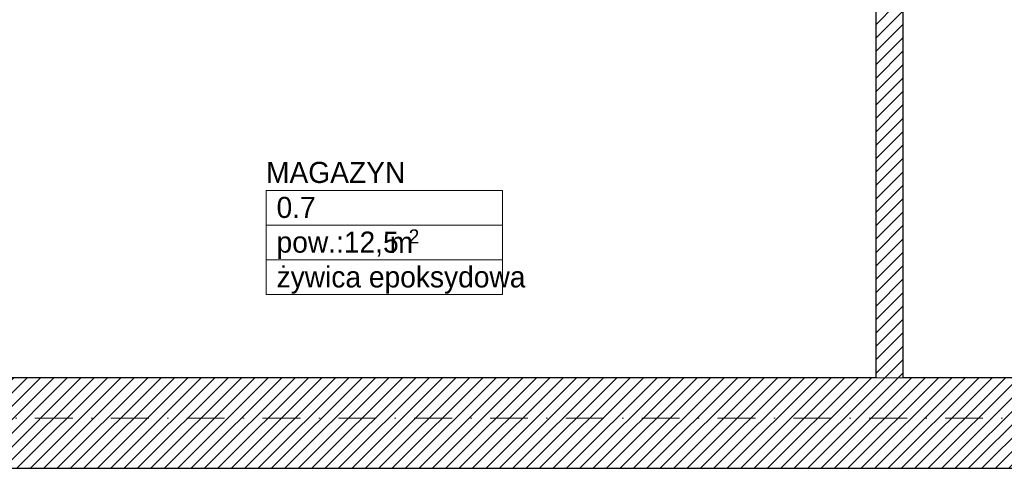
# Model space of a CAD drawing. Header units: millimetres. Extents: x 172139 to 266886, y 89525 to 138225.
# Tile 57 of 94: x 211686 to 216361, y 112968 to 115096. Entities that reach past the tile are written whole.
import ezdxf
from ezdxf.enums import TextEntityAlignment as Align

# ---------------------------------------------------------------- set-up
doc = ezdxf.new("R2010")
doc.units = ezdxf.units.MM
doc.header["$MEASUREMENT"] = 0
doc.linetypes.add('Kropki i Kreski', pattern=[360, 180, -90, 0, -90])
for name, color, linetype in [('Konstrukcja - Siatki mod', 7, 'Continuous'), ('KR_INW', 7, 'Continuous'), ('NAPIS_SODON', 7, 'Continuous'), ('STREFA_NOWE_POM', 7, 'Continuous')]:
    doc.layers.add(name, color=color, linetype=linetype)
doc.layers.add('Konstrukcja - Siatki mod_Nr_pióra__48', color=7, linetype='Continuous', lineweight=15, true_color=0xa80f02)
for name, color, linetype, lineweight in [('KR_INW_Nr_pióra__101', 252, 'Continuous', 5), ('KR_INW_Nr_pióra__27', 7, 'Continuous', 25), ('Metryczki pomieszczeń ArchiCADa_Nr_pióra__1', 7, 'Continuous', 13), ('NAPIS_SODON_Nr_pióra__121', 255, 'Continuous', 0), ('STREFA_NOWE_POM_Nr_pióra__121', 255, 'Continuous', 0)]:
    doc.layers.add(name, color=color, linetype=linetype, lineweight=lineweight)
doc.styles.add('GENERATED_STYLE_1', font='txt')
doc.styles.add('GENERATED_STYLE_2', font='txt')
pattern_1 = [(45, (0, 0), (-31.819804, 31.819804), [])]

# ---------------------------------------------------------------- blocks, each defined once
blk = doc.blocks.new('MAGAZYN_0.7_7', base_point=(213417, 114121.7))
at = {"layer": 'Metryczki pomieszczeń ArchiCADa_Nr_pióra__1', "linetype": 'Continuous'}
for p, q in [((212855.4, 114286.5), (213978.5, 114286.5)), ((212855.4, 114121.7), (212855.4, 114286.5)), ((213978.5, 114286.5), (213978.5, 114121.7)), ((213978.5, 114121.7), (212855.4, 114121.7)), ((212855.4, 114121.7), (213978.5, 114121.7)), ((212855.4, 113957), (212855.4, 114121.7)), ((213978.5, 114121.7), (213978.5, 113957)), ((213978.5, 113957), (212855.4, 113957)), ((212855.4, 113957), (213978.5, 113957)), ((212855.4, 113792.3), (212855.4, 113957)), ((213978.5, 113957), (213978.5, 113792.3)), ((213978.5, 113792.3), (212855.4, 113792.3))]:
    blk.add_line(p, q, dxfattribs=at)
at = {"layer": 'Metryczki pomieszczeń ArchiCADa_Nr_pióra__1'}
for tag, height, style, p in [('ROOM_NAME', 100, 'GENERATED_STYLE_2', (212855.4, 114421.6)), ('ROOM_NUMBER', 100, 'GENERATED_STYLE_1', (212905.4, 114255.6)), ('ROOM_AREA', 100, 'GENERATED_STYLE_1', (212905.4, 114090.9)), ('DUMMY_385', 100, 'GENERATED_STYLE_1', (213405.2, 114089.4)), ('DUMMY_386', 66.7, 'GENERATED_STYLE_1', (213533.2, 114101.2)), ('basec', 100, 'GENERATED_STYLE_1', (212905.4, 113925.8))]:
    blk.add_attdef(tag, text='', height=height, dxfattribs=dict(at, style=style)).set_placement(p, align=Align.TOP_LEFT)
blk = doc.blocks.new('Strop_2', base_point=(188316, 115154.1))
at = {"layer": 'NAPIS_SODON_Nr_pióra__121', "linetype": 'Continuous', "flags": 128}
blk.add_lwpolyline([(205315.4, 121145.6), (224463.2, 121145.6), (224463.2, 120284.7), (224843.2, 120284.7), (224843.2, 121525.6), (230445.6, 121525.6), (230445.6, 120284.7), (230445.6, 115394.1), (230442.2, 115394.1), (230443.9, 117003.9), (226439, 117009.8), (226379.4, 115221.6), (224893.2, 115252.5), (224893.2, 113397.6), (205242.2, 113397.6)], dxfattribs=at)
blk = doc.blocks.new('Ściana_8', base_point=(215880.3, 113397.6))
at = {"layer": 'KR_INW_Nr_pióra__101', "linetype": 'Continuous'}
h = blk.add_hatch(dxfattribs=at)
h.set_pattern_fill('Cegła_licówka', color=256, style=0, pattern_type=2)
h.set_pattern_definition(pattern_1)
h.paths.add_polyline_path([(215880.3, 113397.6), (215880.3, 115166.8), (215750.3, 115166.8), (215750.3, 113397.6)])
at = {"layer": 'KR_INW_Nr_pióra__27', "linetype": 'Continuous', "flags": 128}
for points in [[(215750.3, 115166.8), (215750.3, 113397.6)], [(215880.3, 113397.6), (215880.3, 115166.8)]]:
    blk.add_lwpolyline(points, dxfattribs=at)
blk = doc.blocks.new('Ściana_137', base_point=(216962.4, 113397.6))
at = {"layer": 'KR_INW_Nr_pióra__101', "linetype": 'Continuous'}
h = blk.add_hatch(dxfattribs=at)
h.set_pattern_fill('Cegła_licówka', color=256, style=0, pattern_type=2)
h.set_pattern_definition(pattern_1)
h.paths.add_polyline_path([(216962.4, 113397.6), (210318.1, 113397.6), (210318.1, 112967.6), (216962.4, 112967.6)])
at = {"layer": 'KR_INW_Nr_pióra__27', "linetype": 'Continuous', "flags": 128}
for points in [[(215750.3, 113397.6), (210318.1, 113397.6)], [(216962.4, 113397.6), (215880.3, 113397.6)], [(210318.1, 112967.6), (216962.4, 112967.6)]]:
    blk.add_lwpolyline(points, dxfattribs=at)
blk = doc.blocks.new('Standardowy znacznik siatki_10')
at = {"layer": 'Konstrukcja - Siatki mod_Nr_pióra__48', "linetype": 'Kropki i Kreski'}
blk.add_line((1000, 0), (72912, 0), dxfattribs=at)

msp = doc.modelspace()

# ---------------------------------------------------------------- linework, layer by layer
at = {"layer": 'STREFA_NOWE_POM_Nr_pióra__121', "linetype": 'Continuous', "flags": 128}
msp.add_lwpolyline([(214351, 115146.8), (214176.7, 115146.8), (212299.9, 115146.8), (212299.9, 115147.1), (209976.4, 115147.1), (209095, 115147.1), (209110.2, 113397.6), (209438.1, 113397.6), (210318.1, 113397.6), (215750.3, 113397.6), (215750.3, 115146.8), (215056.7, 115146.8)], close=True, dxfattribs=at)

# ---------------------------------------------------------------- block references
at = {"layer": 'Konstrukcja - Siatki mod', "color": 8, "linetype": 'Continuous', "lineweight": 13, "zscale": 1000}
msp.add_blockref('Standardowy znacznik siatki_10', (177989.3, 113205.9), dxfattribs=at)
at = {"layer": 'KR_INW'}
for name, p in [('Ściana_8', (215880.3, 113397.6)), ('Ściana_137', (216962.4, 113397.6))]:
    msp.add_blockref(name, p, dxfattribs=at)
at = {"layer": 'NAPIS_SODON', "color": 255, "linetype": 'Continuous', "lineweight": 0}
msp.add_blockref('Strop_2', (188316, 115154.1), dxfattribs=at)
at = {"layer": 'STREFA_NOWE_POM', "linetype": 'Continuous'}
ref = msp.add_blockref('MAGAZYN_0.7_7', (213417, 114121.7), dxfattribs=at)
ref.add_attrib('ROOM_NAME', 'MAGAZYN', dxfattribs={"layer": 'Metryczki pomieszczeń ArchiCADa_Nr_pióra__1', "color": 7, "height": 100, "style": 'GENERATED_STYLE_2'}).set_placement((212855.4, 114421.6), align=Align.TOP_LEFT)
ref.add_attrib('ROOM_NUMBER', '0.7', dxfattribs={"layer": 'Metryczki pomieszczeń ArchiCADa_Nr_pióra__1', "color": 7, "height": 100, "style": 'GENERATED_STYLE_1'}).set_placement((212905.4, 114255.6), align=Align.TOP_LEFT)
ref.add_attrib('ROOM_AREA', 'pow.:12,5', dxfattribs={"layer": 'Metryczki pomieszczeń ArchiCADa_Nr_pióra__1', "color": 7, "height": 100, "style": 'GENERATED_STYLE_1'}).set_placement((212905.4, 114090.9), align=Align.TOP_LEFT)
ref.add_attrib('basec', 'żywica epoksydowa', dxfattribs={"layer": 'Metryczki pomieszczeń ArchiCADa_Nr_pióra__1', "color": 7, "height": 100, "style": 'GENERATED_STYLE_1'}).set_placement((212905.4, 113925.8), align=Align.TOP_LEFT)
ref.add_attrib('DUMMY_385', ' m', dxfattribs={"layer": 'Metryczki pomieszczeń ArchiCADa_Nr_pióra__1', "color": 7, "height": 100, "style": 'GENERATED_STYLE_1'}).set_placement((213405.2, 114089.4), align=Align.TOP_LEFT)
ref.add_attrib('DUMMY_386', '2', dxfattribs={"layer": 'Metryczki pomieszczeń ArchiCADa_Nr_pióra__1', "color": 7, "height": 66.7, "style": 'GENERATED_STYLE_1'}).set_placement((213533.2, 114101.2), align=Align.TOP_LEFT)

doc.saveas('drawing.dxf')
